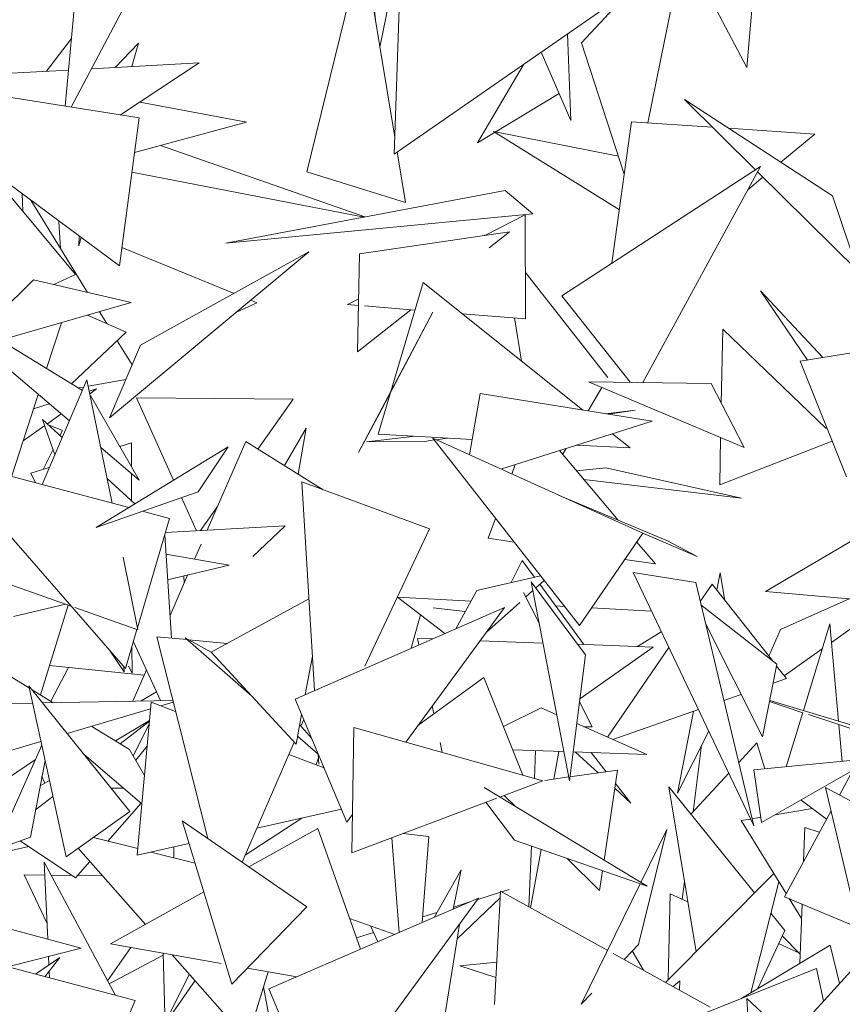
# Model space of a CAD drawing. Header units: metres. Extents: x -14.5 to 13.1, y -18.9 to 3.3.
# Tile 200 of 216: x 11.918 to 12.041, y 2.582 to 2.728. Entities that reach past the tile are written whole.
import ezdxf

# ---------------------------------------------------------------- set-up
doc = ezdxf.new("R2010")
doc.units = ezdxf.units.M
doc.layers.add('G-IMPT', color=7, linetype='Continuous', lineweight=5)
doc.layers.add('L-PLNT', color=7, linetype='Continuous', lineweight=5, true_color=0x005900)

# ---------------------------------------------------------------- blocks, each defined once
blk = doc.blocks.new('ÁRVORES ORNAMENTAIS - Pequeno e Médio Porte - Ipê-roxo-2940656-CORTE_CALÇADA')
at = {"layer": 'G-IMPT', "color": 253, "true_color": 0xaaaaaa}
for p, q in [((8.29921, 2.76509), (8.29103, 2.72437)), ((8.28674, 2.76219), (8.29043, 2.72798)), ((8.34805, 2.74708), (8.34583, 2.72135)), ((8.24645, 2.74147), (8.24404, 2.7156)), ((8.32116, 2.72504), (8.33694, 2.74211)), ((8.33105, 2.71308), (8.33694, 2.74211)), ((8.28011, 2.70579), (8.28847, 2.73982)), ((8.29325, 2.71094), (8.28847, 2.73982)), ((8.33637, 2.73931), (8.34583, 2.72135)), ((8.25596, 2.73625), (8.24496, 2.71545)), ((8.29317, 2.70842), (8.32782, 2.73245)), ((8.2939, 2.73012), (8.29317, 2.70842)), ((8.24124, 2.72079), (8.24498, 2.72568)), ((8.31905, 2.72637), (8.31957, 2.71346)), ((8.255, 2.72497), (8.25153, 2.72135)), ((8.255, 2.72497), (8.25397, 2.72149)), ((8.31512, 2.72364), (8.31957, 2.71346)), ((8.32753, 2.70543), (8.32116, 2.72504)), ((8.2288, 2.72012), (8.24454, 2.72097)), ((8.24798, 2.72116), (8.26403, 2.72203)), ((8.25231, 2.71428), (8.26403, 2.72203)), ((8.31252, 2.72184), (8.30563, 2.71013)), ((8.25216, 2.69173), (8.21337, 2.72048)), ((8.25507, 2.71384), (8.21337, 2.72048)), ((8.30563, 2.71013), (8.31783, 2.71745)), ((8.34713, 2.70607), (8.33651, 2.71656)), ((8.35863, 2.70221), (8.33651, 2.71656)), ((8.25517, 2.71617), (8.27114, 2.7132)), ((8.25216, 2.69173), (8.25507, 2.71384)), ((8.27114, 2.7132), (8.25439, 2.70865)), ((8.3286, 2.71324), (8.32569, 2.69214)), ((8.3286, 2.71324), (8.34068, 2.71244)), ((8.34311, 2.71228), (8.35599, 2.71142)), ((8.32665, 2.70811), (8.30801, 2.71182)), ((8.32679, 2.70009), (8.30801, 2.71182)), ((8.35599, 2.71142), (8.35093, 2.7072)), ((8.25827, 2.70971), (8.28877, 2.69904)), ((8.29486, 2.7012), (8.29362, 2.70874)), ((8.3182, 2.68727), (8.34787, 2.70655)), ((8.33032, 2.67433), (8.34787, 2.70655)), ((8.254, 2.70575), (8.28868, 2.69903)), ((8.29486, 2.7012), (8.28011, 2.70579)), ((8.34824, 2.70497), (8.34598, 2.70308)), ((8.36238, 2.691), (8.34744, 2.70576)), ((8.2456, 2.69044), (8.2352, 2.70296)), ((8.23774, 2.6999), (8.23764, 2.70249)), ((8.30975, 2.70298), (8.26802, 2.69515)), ((8.30975, 2.70298), (8.31388, 2.69953)), ((8.36238, 2.691), (8.35863, 2.70221)), ((8.24738, 2.68778), (8.23891, 2.70155)), ((8.31388, 2.69953), (8.26802, 2.69515)), ((8.31275, 2.69935), (8.30669, 2.69629)), ((8.31276, 2.68385), (8.31275, 2.69935)), ((8.24336, 2.69431), (8.24308, 2.69837)), ((8.24615, 2.69618), (8.24609, 2.69474)), ((8.24645, 2.69596), (8.24609, 2.69474)), ((8.31041, 2.69684), (8.28801, 2.69355)), ((8.31041, 2.69684), (8.30736, 2.69443)), ((8.25252, 2.6945), (8.26926, 2.68763)), ((8.25068, 2.66904), (8.28042, 2.69383)), ((8.2553, 2.67988), (8.28042, 2.69383)), ((8.28801, 2.69355), (8.2877, 2.67893)), ((8.2456, 2.69044), (8.24233, 2.68895)), ((8.32509, 2.67509), (8.31276, 2.69075)), ((8.24662, 2.67314), (8.22053, 2.68911)), ((8.24467, 2.6686), (8.22053, 2.68911)), ((8.23929, 2.68966), (8.23177, 2.68223)), ((8.23929, 2.68966), (8.25391, 2.68627)), ((8.29749, 2.68925), (8.29078, 2.66661)), ((8.29749, 2.68925), (8.32129, 2.67023)), ((8.32843, 2.67436), (8.3182, 2.68727)), ((8.35717, 2.67805), (8.34785, 2.68799)), ((8.35489, 2.67768), (8.34785, 2.68799)), ((8.23437, 2.68064), (8.25391, 2.68627)), ((8.26964, 2.68484), (8.27266, 2.68624)), ((8.27176, 2.68661), (8.27266, 2.68624)), ((8.28787, 2.6868), (8.28618, 2.68595)), ((8.28785, 2.68582), (8.28618, 2.68595)), ((8.29627, 2.68515), (8.28873, 2.68575)), ((8.25317, 2.68184), (8.24737, 2.68439)), ((8.25024, 2.68313), (8.24915, 2.6849)), ((8.29566, 2.6852), (8.2877, 2.67893)), ((8.29893, 2.68484), (8.28785, 2.66389)), ((8.29136, 2.67043), (8.29893, 2.68484)), ((8.31276, 2.68385), (8.30331, 2.6846)), ((8.31219, 2.6775), (8.31114, 2.68398)), ((8.24126, 2.67642), (8.24348, 2.68326)), ((8.245, 2.67413), (8.25317, 2.68184)), ((8.34223, 2.6823), (8.34201, 2.67125)), ((8.34223, 2.6823), (8.35767, 2.66745)), ((8.35378, 2.6775), (8.38191, 2.68209)), ((8.25068, 2.66904), (8.2553, 2.67988)), ((8.25405, 2.67695), (8.25182, 2.68057)), ((8.36069, 2.66027), (8.35378, 2.6775)), ((8.2473, 2.67473), (8.24059, 2.6591)), ((8.25104, 2.65632), (8.2473, 2.67473)), ((8.25312, 2.67478), (8.24749, 2.67377)), ((8.3222, 2.67444), (8.3405, 2.6742)), ((8.3222, 2.67444), (8.34541, 2.66463)), ((8.3405, 2.6742), (8.34541, 2.66463)), ((8.23608, 2.66039), (8.24001, 2.67255)), ((8.24684, 2.67365), (8.24601, 2.67351)), ((8.24764, 2.67303), (8.24874, 2.67338)), ((8.24772, 2.67265), (8.24874, 2.67338)), ((8.24781, 2.6724), (8.2551, 2.65974)), ((8.30601, 2.67271), (8.30442, 2.66352)), ((8.30601, 2.67271), (8.3317, 2.66854)), ((8.32214, 2.67009), (8.3242, 2.67359)), ((8.23932, 2.67041), (8.24167, 2.67115)), ((8.27807, 2.67184), (8.25469, 2.67205)), ((8.26024, 2.65976), (8.25469, 2.67205)), ((8.27807, 2.67184), (8.27282, 2.6644)), ((8.24138, 2.66816), (8.24345, 2.66963)), ((8.29136, 2.67043), (8.28785, 2.66389)), ((8.32472, 2.66967), (8.32916, 2.6702)), ((8.32515, 2.6696), (8.32916, 2.6702)), ((8.23776, 2.6656), (8.24099, 2.66789)), ((8.24361, 2.66613), (8.24067, 2.66881)), ((8.2425, 2.66355), (8.24067, 2.66881)), ((8.24363, 2.66717), (8.24154, 2.66802)), ((8.3091, 2.66141), (8.3317, 2.66854)), ((8.24326, 2.66644), (8.24363, 2.66717)), ((8.27677, 2.66194), (8.28005, 2.66752)), ((8.27884, 2.66065), (8.28005, 2.66752)), ((8.28905, 2.66545), (8.29628, 2.66631)), ((8.29078, 2.66661), (8.30482, 2.66584)), ((8.32575, 2.66666), (8.32839, 2.66456)), ((8.25218, 2.6648), (8.25394, 2.66533)), ((8.25394, 2.66533), (8.25395, 2.66173)), ((8.271, 2.66553), (8.26524, 2.65227)), ((8.271, 2.66553), (8.28257, 2.65832)), ((8.28905, 2.66545), (8.29774, 2.66554)), ((8.29774, 2.66554), (8.29912, 2.66575)), ((8.32083, 2.63807), (8.29892, 2.666)), ((8.3303, 2.65183), (8.29892, 2.666)), ((8.29939, 2.66579), (8.30112, 2.66604)), ((8.32045, 2.66499), (8.32839, 2.66456)), ((8.34191, 2.66611), (8.34178, 2.65905)), ((8.35856, 2.66557), (8.34178, 2.65905)), ((8.24074, 2.66134), (8.24223, 2.66434)), ((8.26836, 2.66474), (8.24868, 2.65268)), ((8.2551, 2.65974), (8.24935, 2.66461)), ((8.2639, 2.65802), (8.26836, 2.66474)), ((8.31784, 2.66416), (8.32663, 2.65377)), ((8.31832, 2.6636), (8.31884, 2.66448)), ((8.25353, 2.65565), (8.22564, 2.66308)), ((8.22564, 2.66308), (8.25304, 2.63162)), ((8.31073, 2.66067), (8.31124, 2.66208)), ((8.23891, 2.66078), (8.24167, 2.66162)), ((8.23891, 2.66078), (8.23963, 2.65935)), ((8.25395, 2.66071), (8.25396, 2.65666)), ((8.32476, 2.66161), (8.32041, 2.66112)), ((8.32476, 2.66161), (8.34505, 2.65707)), ((8.25445, 2.65622), (8.25029, 2.66002)), ((8.2794, 2.65949), (8.29846, 2.65248)), ((8.2794, 2.65949), (8.28125, 2.62833)), ((8.3215, 2.65984), (8.34505, 2.65707)), ((8.2639, 2.65802), (8.24868, 2.65268)), ((8.33396, 2.6507), (8.31769, 2.65752)), ((8.26366, 2.65219), (8.26142, 2.65715)), ((8.3719, 2.65686), (8.34864, 2.64312)), ((8.25961, 2.65403), (8.25559, 2.6551)), ((8.26677, 2.65581), (8.26424, 2.65222)), ((8.25961, 2.65403), (8.25483, 2.6377)), ((8.30722, 2.65107), (8.30831, 2.65403)), ((8.259, 2.65194), (8.27691, 2.65291)), ((8.27204, 2.64836), (8.27691, 2.65291)), ((8.29846, 2.65248), (8.2888, 2.63199)), ((8.32083, 2.63807), (8.3303, 2.65183)), ((8.33839, 2.64835), (8.3303, 2.65186)), ((8.2589, 2.65158), (8.25992, 2.63616)), ((8.26434, 2.65021), (8.26336, 2.64796)), ((8.30722, 2.65107), (8.3111, 2.65047)), ((8.32939, 2.65051), (8.33217, 2.64724)), ((8.33839, 2.64835), (8.33396, 2.6507)), ((8.25909, 2.64871), (8.26854, 2.64704)), ((8.25488, 2.63743), (8.25268, 2.64826)), ((8.31228, 2.64778), (8.31065, 2.64446)), ((8.31413, 2.64526), (8.31228, 2.64778)), ((8.32762, 2.64793), (8.33217, 2.64724)), ((8.25934, 2.64485), (8.26854, 2.64704)), ((8.33819, 2.64445), (8.32885, 2.64597)), ((8.32885, 2.64597), (8.34687, 2.60814)), ((8.34134, 2.64336), (8.34183, 2.6459)), ((8.34256, 2.64181), (8.34183, 2.6459)), ((8.24493, 2.64093), (8.23438, 2.64465)), ((8.26231, 2.64556), (8.2597, 2.63954)), ((8.26177, 2.64543), (8.26183, 2.64445)), ((8.31502, 2.64547), (8.30552, 2.64328)), ((8.32173, 2.63367), (8.31361, 2.64459)), ((8.31361, 2.64459), (8.31933, 2.61488)), ((8.3143, 2.64366), (8.31556, 2.64479)), ((8.33819, 2.64445), (8.34687, 2.60814)), ((8.3024, 2.63758), (8.30552, 2.64328)), ((8.31478, 2.6385), (8.31249, 2.64299)), ((8.31282, 2.64233), (8.31386, 2.64327)), ((8.32149, 2.63522), (8.31491, 2.6442)), ((8.34065, 2.64424), (8.33886, 2.64163)), ((8.34065, 2.64424), (8.34959, 2.63287)), ((8.36965, 2.64126), (8.34864, 2.64312)), ((8.28044, 2.64201), (8.26585, 2.63407)), ((8.30071, 2.63684), (8.29368, 2.64229)), ((8.29368, 2.64229), (8.30465, 2.64169)), ((8.3069, 2.63701), (8.31191, 2.64151)), ((8.35088, 2.63744), (8.3611, 2.64202)), ((8.35846, 2.63554), (8.36685, 2.64151)), ((8.23634, 2.63939), (8.24409, 2.64123)), ((8.24038, 2.62768), (8.24448, 2.64109)), ((8.25488, 2.63743), (8.2455, 2.64073)), ((8.27838, 2.62707), (8.30964, 2.64074)), ((8.29489, 2.62065), (8.30964, 2.64074)), ((8.29898, 2.64068), (8.30379, 2.64012)), ((8.31727, 2.64098), (8.3186, 2.64091)), ((8.32263, 2.64069), (8.33161, 2.64019)), ((8.33898, 2.64116), (8.35033, 2.63229)), ((8.29572, 2.63466), (8.29709, 2.63965)), ((8.25476, 2.63747), (8.25304, 2.63162)), ((8.3295, 2.63493), (8.33306, 2.63713)), ((8.33964, 2.63837), (8.34819, 2.62145)), ((8.3491, 2.63349), (8.35088, 2.63744)), ((8.35427, 2.62537), (8.35821, 2.6383)), ((8.35953, 2.62378), (8.35821, 2.6383)), ((8.2387, 2.62871), (8.22637, 2.63627)), ((8.25422, 2.63564), (8.25829, 2.62685)), ((8.26227, 2.63594), (8.25773, 2.63636)), ((8.26532, 2.60626), (8.25773, 2.63636)), ((8.26198, 2.6362), (8.27184, 2.62757)), ((8.26198, 2.6362), (8.26585, 2.63408)), ((8.26827, 2.63539), (8.26248, 2.63592)), ((8.29665, 2.63612), (8.29686, 2.63516)), ((8.29665, 2.63612), (8.29888, 2.63604)), ((8.30599, 2.63578), (8.31537, 2.63544)), ((8.25285, 2.63115), (8.25066, 2.63436)), ((8.25401, 2.63492), (8.25402, 2.63095)), ((8.27853, 2.62032), (8.26585, 2.63407)), ((8.32056, 2.63525), (8.33186, 2.63484)), ((8.3209, 2.62713), (8.33186, 2.63484)), ((8.33418, 2.63478), (8.32502, 2.62138)), ((8.35142, 2.63054), (8.35707, 2.63455)), ((8.28095, 2.6335), (8.27989, 2.62773)), ((8.32173, 2.63367), (8.31933, 2.61488)), ((8.24172, 2.63209), (8.25582, 2.63063)), ((8.24188, 2.62676), (8.24456, 2.63179)), ((8.25285, 2.63115), (8.25278, 2.63192)), ((8.25349, 2.63199), (8.25402, 2.63095)), ((8.25617, 2.63143), (8.25414, 2.62677)), ((8.34819, 2.62145), (8.35033, 2.63229)), ((8.35028, 2.63199), (8.35173, 2.63014)), ((8.30657, 2.6303), (8.29671, 2.62313)), ((8.31237, 2.6157), (8.30657, 2.6303)), ((8.35173, 2.63014), (8.34977, 2.62946)), ((8.24417, 2.60353), (8.23863, 2.62905)), ((8.25372, 2.61027), (8.23863, 2.62905)), ((8.24225, 2.62653), (8.23909, 2.62847)), ((8.2577, 2.62813), (8.2554, 2.62679)), ((8.24067, 2.6265), (8.26012, 2.62688)), ((8.27838, 2.62707), (8.28612, 2.6087)), ((8.32273, 2.62294), (8.32084, 2.62665)), ((8.34499, 2.62777), (8.34239, 2.62686)), ((8.35417, 2.62504), (8.34922, 2.62669)), ((8.36739, 2.62142), (8.34926, 2.62688)), ((8.21011, 2.6259), (8.23919, 2.62647)), ((8.24436, 2.62192), (8.25679, 2.62559)), ((8.2548, 2.60378), (8.25688, 2.6266)), ((8.26054, 2.62522), (8.25688, 2.6266)), ((8.25834, 2.62605), (8.26019, 2.6266)), ((8.29884, 2.62604), (8.2991, 2.62487)), ((8.30947, 2.62298), (8.31512, 2.62575)), ((8.31512, 2.62575), (8.31744, 2.62473)), ((8.33859, 2.62552), (8.32581, 2.62103)), ((8.33549, 2.61301), (8.33785, 2.62526)), ((8.25155, 2.62083), (8.25663, 2.62386)), ((8.25227, 2.62039), (8.25663, 2.62378)), ((8.27934, 2.62478), (8.27853, 2.62032)), ((8.27967, 2.624), (8.27925, 2.62302)), ((8.35172, 2.61698), (8.35419, 2.62508)), ((8.3673, 2.62069), (8.35502, 2.62476)), ((8.25367, 2.61953), (8.24802, 2.623)), ((8.2542, 2.61861), (8.25658, 2.62331)), ((8.28084, 2.62122), (8.27906, 2.62323)), ((8.28713, 2.62285), (8.28683, 2.60413)), ((8.28713, 2.62285), (8.31537, 2.61485)), ((8.32042, 2.62341), (8.33089, 2.61879)), ((8.32273, 2.62294), (8.32151, 2.62293)), ((8.33549, 2.61301), (8.34013, 2.62229)), ((8.36008, 2.61777), (8.35958, 2.62325)), ((8.21923, 2.61449), (8.24043, 2.62075)), ((8.27875, 2.62153), (8.28182, 2.61884)), ((8.24055, 2.62017), (8.23352, 2.60452)), ((8.25367, 2.61953), (8.25589, 2.61567)), ((8.25458, 2.61795), (8.25628, 2.62004)), ((8.27822, 2.62065), (8.27045, 2.60273)), ((8.30003, 2.62058), (8.30035, 2.6191)), ((8.31086, 2.61949), (8.3185, 2.61922)), ((8.31428, 2.61937), (8.3141, 2.61521)), ((8.33783, 2.61025), (8.33908, 2.62018)), ((8.34461, 2.61759), (8.34732, 2.62052)), ((8.34732, 2.62052), (8.34853, 2.61667)), ((8.23005, 2.61155), (8.23959, 2.61804)), ((8.24104, 2.61792), (8.23884, 2.60648)), ((8.2555, 2.61144), (8.24687, 2.61879)), ((8.2827, 2.61682), (8.27742, 2.61882)), ((8.28185, 2.61829), (8.2815, 2.61728)), ((8.28181, 2.61892), (8.2819, 2.61736)), ((8.31776, 2.61925), (8.31702, 2.61513)), ((8.31988, 2.61918), (8.33089, 2.61879)), ((8.32023, 2.61916), (8.32362, 2.61604)), ((8.32257, 2.61908), (8.32484, 2.61621)), ((8.36475, 2.61821), (8.34689, 2.61652)), ((8.34803, 2.60863), (8.36475, 2.61821)), ((8.32652, 2.61644), (8.31941, 2.61546)), ((8.32451, 2.60302), (8.32652, 2.61644)), ((8.34803, 2.60863), (8.34689, 2.61652)), ((8.24031, 2.61412), (8.24169, 2.61494)), ((8.24099, 2.61453), (8.24058, 2.6155)), ((8.31923, 2.61544), (8.31565, 2.61494)), ((8.33748, 2.60987), (8.34313, 2.61599)), ((8.36147, 2.61606), (8.35967, 2.61275)), ((8.25277, 2.61377), (8.25093, 2.61375)), ((8.30659, 2.61386), (8.33095, 2.59912)), ((8.30894, 2.61243), (8.31537, 2.61485)), ((8.32612, 2.61375), (8.32853, 2.61153)), ((8.32622, 2.61445), (8.32853, 2.61153)), ((8.34698, 2.59813), (8.33417, 2.61397)), ((8.33827, 2.58936), (8.33417, 2.61397)), ((8.37286, 2.60572), (8.35759, 2.61386)), ((8.35759, 2.61386), (8.36208, 2.59476)), ((8.23962, 2.61053), (8.24221, 2.61255)), ((8.28683, 2.60413), (8.30852, 2.61227)), ((8.31122, 2.61106), (8.3096, 2.61268)), ((8.35767, 2.6092), (8.35392, 2.612)), ((8.2554, 2.61152), (8.25043, 2.60588)), ((8.27264, 2.60779), (8.28531, 2.61063)), ((8.31114, 2.60601), (8.30688, 2.61166)), ((8.35004, 2.60978), (8.35563, 2.61073)), ((8.24417, 2.60353), (8.25372, 2.61027)), ((8.2794, 2.6093), (8.2709, 2.60376)), ((8.28612, 2.6087), (8.28692, 2.6098)), ((8.34496, 2.60892), (8.34638, 2.60916)), ((8.34661, 2.6092), (8.34792, 2.60942)), ((8.3584, 2.61041), (8.35144, 2.59757)), ((8.2615, 2.60889), (8.26893, 2.58451)), ((8.2615, 2.60889), (8.28015, 2.59605)), ((8.27147, 2.60203), (8.28175, 2.60775)), ((8.28815, 2.58972), (8.28175, 2.60775)), ((8.3339, 2.60759), (8.32963, 2.59043)), ((8.3339, 2.60759), (8.33002, 2.59969)), ((8.34496, 2.60892), (8.35169, 2.59803)), ((8.3545, 2.60788), (8.35431, 2.60287)), ((8.3545, 2.60788), (8.35665, 2.60718)), ((8.23352, 2.60452), (8.23884, 2.60648)), ((8.25489, 2.60474), (8.24827, 2.60643)), ((8.29283, 2.60638), (8.29391, 2.59221)), ((8.29833, 2.60655), (8.2945, 2.60701)), ((8.29833, 2.60655), (8.29736, 2.5937)), ((8.23859, 2.60506), (8.23015, 2.60315)), ((8.24558, 2.60037), (8.23731, 2.60592)), ((8.24598, 2.60481), (8.25603, 2.59344)), ((8.2548, 2.60378), (8.26253, 2.60551)), ((8.26025, 2.60336), (8.26026, 2.605)), ((8.31114, 2.60601), (8.33095, 2.59912)), ((8.31367, 2.60514), (8.31328, 2.59606)), ((8.31512, 2.60463), (8.31354, 2.59591)), ((8.26343, 2.60255), (8.25684, 2.60424)), ((8.32383, 2.59847), (8.31902, 2.60328)), ((8.25155, 2.58282), (8.24091, 2.60271)), ((8.24143, 2.59124), (8.24091, 2.60271)), ((8.24774, 2.60282), (8.24558, 2.60037)), ((8.24099, 2.60079), (8.23792, 2.60084)), ((8.24132, 2.59369), (8.23792, 2.60084)), ((8.24504, 2.60073), (8.24194, 2.60078)), ((8.24965, 2.60066), (8.24588, 2.60072)), ((8.30319, 2.60157), (8.29912, 2.59446)), ((8.302, 2.5957), (8.30319, 2.60157)), ((8.32383, 2.59847), (8.32428, 2.60145)), ((8.3337, 2.58477), (8.34984, 2.60101)), ((8.32992, 2.59948), (8.32111, 2.58152)), ((8.33618, 2.59717), (8.33652, 2.59985)), ((8.34641, 2.58323), (8.35059, 2.59981)), ((8.21503, 2.59829), (8.24641, 2.58991)), ((8.25083, 2.59055), (8.26473, 2.59828)), ((8.27447, 2.58381), (8.30576, 2.59733)), ((8.28225, 2.56525), (8.30576, 2.59733)), ((8.30256, 2.59129), (8.30899, 2.59738)), ((8.30904, 2.59824), (8.30564, 2.59716)), ((8.30817, 2.58149), (8.30904, 2.59839)), ((8.30904, 2.59839), (8.32505, 2.58955)), ((8.31034, 2.59865), (8.30922, 2.5983)), ((8.33439, 2.59798), (8.33407, 2.58515)), ((8.33439, 2.59798), (8.33703, 2.59678)), ((8.36205, 2.59313), (8.35144, 2.59757)), ((8.35215, 2.59728), (8.35399, 2.5943)), ((8.37145, 2.59753), (8.35275, 2.57704)), ((8.26893, 2.58451), (8.28015, 2.59605)), ((8.30461, 2.59683), (8.30206, 2.59602)), ((8.35407, 2.59647), (8.35373, 2.58763)), ((8.29327, 2.59193), (8.28651, 2.59433)), ((8.29956, 2.59523), (8.29745, 2.59455)), ((8.35149, 2.59254), (8.34941, 2.59512)), ((8.29072, 2.59083), (8.28963, 2.59323)), ((8.30291, 2.59343), (8.3002, 2.57654)), ((8.29009, 2.59221), (8.28755, 2.59141)), ((8.35149, 2.59254), (8.34748, 2.58387)), ((8.35111, 2.59171), (8.35378, 2.58899)), ((8.22194, 2.5907), (8.25447, 2.58205)), ((8.24641, 2.58991), (8.23541, 2.58712)), ((8.25385, 2.59001), (8.25037, 2.58503)), ((8.26733, 2.58761), (8.25083, 2.59055)), ((8.32963, 2.59043), (8.32756, 2.58826)), ((8.35825, 2.59035), (8.34493, 2.58234)), ((8.35058, 2.59057), (8.35359, 2.58919)), ((8.35825, 2.59035), (8.35967, 2.58462)), ((8.23961, 2.586), (8.24323, 2.58851)), ((8.24323, 2.58851), (8.24102, 2.58563)), ((8.24161, 2.58739), (8.24155, 2.58868)), ((8.25062, 2.58456), (8.25867, 2.58885)), ((8.2591, 2.57276), (8.25866, 2.58915)), ((8.26004, 2.58891), (8.27122, 2.57626)), ((8.32586, 2.5891), (8.34036, 2.58109)), ((8.3304, 2.5866), (8.32872, 2.58947)), ((8.30849, 2.5878), (8.30297, 2.58725)), ((8.30837, 2.58549), (8.30297, 2.58725)), ((8.2417, 2.58545), (8.24165, 2.58645)), ((8.25921, 2.57929), (8.2626, 2.58601)), ((8.27435, 2.58636), (8.27122, 2.57626)), ((8.27861, 2.5856), (8.27126, 2.58691)), ((8.3359, 2.57874), (8.35623, 2.58685)), ((8.35729, 2.58201), (8.35623, 2.58685)), ((8.26019, 2.58033), (8.26345, 2.58504)), ((8.27365, 2.58409), (8.2754, 2.57468)), ((8.33582, 2.58501), (8.33482, 2.58415)), ((8.33579, 2.58361), (8.33582, 2.58501)), ((8.27447, 2.58381), (8.28225, 2.56525)), ((8.32267, 2.58315), (8.32111, 2.58152)), ((8.2452, 2.5607), (8.25447, 2.58205)), ((8.34584, 2.58237), (8.34687, 2.56335)), ((8.34584, 2.58237), (8.36979, 2.56007))]:
    blk.add_line(p, q, dxfattribs=at)

msp = doc.modelspace()

# ---------------------------------------------------------------- block references
at = {"layer": 'L-PLNT', "color": 253, "true_color": 0xaaaaaa}
msp.add_blockref('ÁRVORES ORNAMENTAIS - Pequeno e Médio Porte - Ipê-roxo-2940656-CORTE_CALÇADA', (3.68079, 0), dxfattribs=at)

doc.saveas('drawing.dxf')
